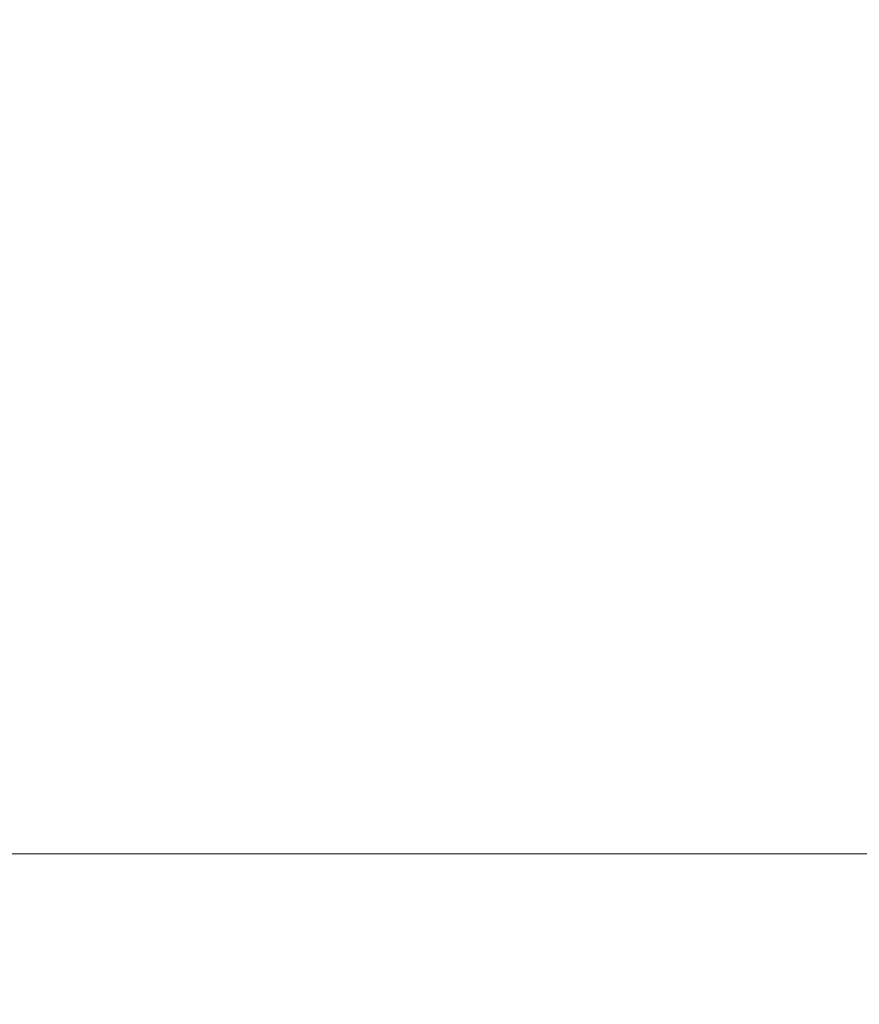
# Model space of a CAD drawing. Header units: millimetres. Extents: x -75 to 75, y -113 to 90.
# Tile 70 of 256: x -17.9914 to -17.9795, y -23.9836 to -23.9697. Entities that reach past the tile are written whole.
import ezdxf

# ---------------------------------------------------------------- set-up
doc = ezdxf.new("R2010")
doc.units = ezdxf.units.MM
doc.layers.add('M-520-M_DRAINAGE_FW', color=2, linetype='Continuous', lineweight=30)

# ---------------------------------------------------------------- blocks, each defined once
blk = doc.blocks.new('FFAS1321-609500BF0 - Acacia Evolution Concealed Bath _ Shower Mixer with U-box-3507-3D View 1')
at = {"layer": 'M-520-M_DRAINAGE_FW', "lineweight": 9}
mesh = blk.add_polyface(dxfattribs=at)
corners = [(21.999999, -23.981521, 37.573849), (-21.999999, -23.981521, 37.573849), (-21.999999, -14.022454, 42.21784), (-21.79886, -12.23729, 43.050275), (-21.205526, -10.541643, 43.84097), (-20.249752, -9.020537, 44.550269), (-18.979464, -7.750249, 45.142616), (-17.458358, -6.794474, 45.588301), (-15.762711, -6.201141, 45.864978), (-13.977547, -6.000002, 45.958768), (13.987435, -6.000002, 45.958768), (15.770398, -6.200893, 45.865092), (17.463956, -6.793495, 45.58876), (18.983187, -7.748091, 45.143624), (20.251909, -9.016814, 44.552009), (21.206507, -10.536045, 43.843577), (21.799108, -12.229603, 43.053858), (21.999999, -14.012566, 42.22245)]
mesh.append_faces([[corners[k] for k in face] for face in [(12, 10, 11)]], dxfattribs={"vtx0": -1})
mesh.append_faces([[corners[k] for k in face] for face in [(14, 10, 13), (17, 10, 16), (0, 10, 17), (2, 9, 1)]], dxfattribs={"vtx0": -1, "vtx1": -1})
mesh.append_faces([[corners[k] for k in face] for face in [(10, 12, 13), (10, 14, 15), (9, 6, 7), (9, 3, 4), (9, 4, 5)]], dxfattribs={"vtx0": -1, "vtx2": -1})
mesh.append_faces([[corners[k] for k in face] for face in [(15, 16, 10), (5, 6, 9), (2, 3, 9)]], dxfattribs={"vtx1": -1, "vtx2": -1})
mesh.append_faces([[corners[k] for k in face] for face in [(9, 10, 0, 1)]], dxfattribs={"vtx1": -1, "vtx3": -1})
mesh.append_faces([[corners[k] for k in face] for face in [(7, 8, 9)]], dxfattribs={"vtx2": -1})
mesh = blk.add_polyface(dxfattribs=at)
corners = [(21.999999, -32.433885, 35.700006), (-21.999999, -32.433885, 35.700006), (-21.999999, -28.105093, 36.174086), (-21.999999, -23.981521, 37.573849), (21.999999, -23.981521, 37.573849), (21.999999, -28.105093, 36.174086)]
mesh.append_faces([[corners[k] for k in face] for face in [(2, 3, 4, 5), (5, 0, 1, 2)]], dxfattribs={"vtx3": -1})

msp = doc.modelspace()

# ---------------------------------------------------------------- block references
at = {"layer": 'M-520-M_DRAINAGE_FW', "lineweight": 9}
msp.add_blockref('FFAS1321-609500BF0 - Acacia Evolution Concealed Bath _ Shower Mixer with U-box-3507-3D View 1', (0, 0), dxfattribs=at)

doc.saveas('drawing.dxf')
